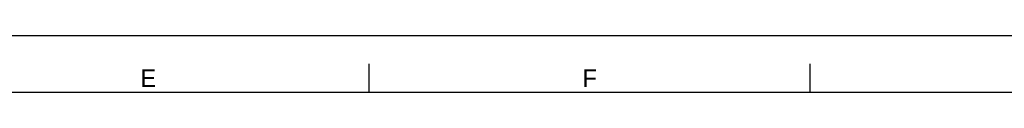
# Model space of a CAD drawing. Extents: x -202666 to -201825, y -108963 to -108369.
# Tile 3 of 4: x -202246 to -202037, y -108381 to -108369. Entities that reach past the tile are written whole.
import ezdxf
from ezdxf.enums import TextEntityAlignment as Align

# ---------------------------------------------------------------- set-up
doc = ezdxf.new("R2010")
doc.units = 0
doc.layers.add('1', color=7, linetype='CONTINUOUS')

msp = doc.modelspace()

# ---------------------------------------------------------------- linework, layer by layer
at = {"layer": '1', "color": 0, "linetype": 'CONTINUOUS'}
for p, q in [((-201825.11, -108369.44), (-202666.11, -108369.44)), ((-202171.61, -108375.44), (-202171.61, -108381.44)), ((-202078.11, -108375.44), (-202078.11, -108381.44)), ((-202639.11, -108381.44), (-201891.11, -108381.44))]:
    msp.add_line(p, q, dxfattribs=at)

# ---------------------------------------------------------------- texts
for s, p in [('E', (-202218.35, -108378.44)), ('F', (-202124.77, -108378.44))]:
    msp.add_text(s, height=3.75, dxfattribs=at).set_placement(p, align=Align.MIDDLE)

doc.saveas('drawing.dxf')
